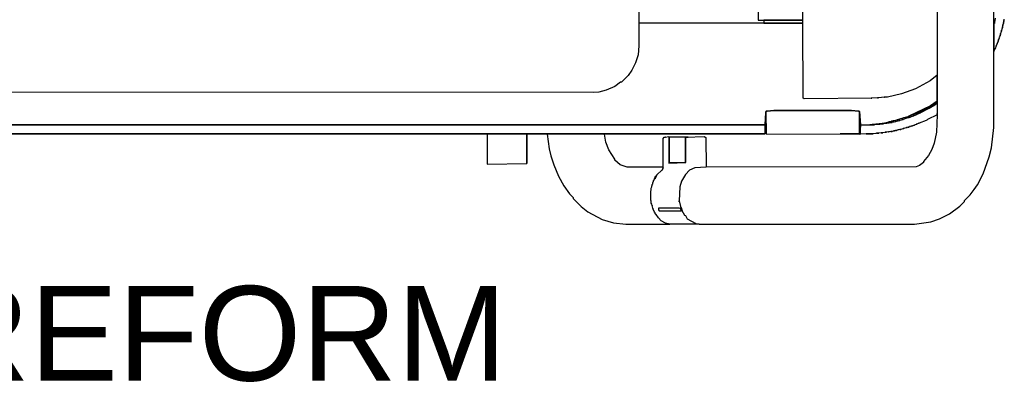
# Model space of a CAD drawing. Header units: metres. Extents: x 0.13 to 2.6, y 2.7 to 3.75.
# Tile 3 of 8: x 1.56 to 2.6, y 2.7 to 3.08. Entities that reach past the tile are written whole.
import ezdxf

# ---------------------------------------------------------------- set-up
doc = ezdxf.new("R2010")
doc.units = ezdxf.units.M
doc.header["$MEASUREMENT"] = 0
doc.layers.add('TG_2D', color=7, linetype='Continuous')
doc.layers.add('TG_Name', color=7, linetype='Continuous')
doc.styles.add('X3G_ENTITY_53A7', font='arial.ttf', dxfattribs={"height": 0.1})

# ---------------------------------------------------------------- blocks, each defined once
blk = doc.blocks.new('d6171c41-fa6d-492e-8d54-38901fdf773a')
at = {"layer": 'TG_2D', "color": 18, "true_color": 0x000000}
for points in [[(1.156570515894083, 0.3438390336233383, -2.220446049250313e-16), (1.156570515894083, -0.329335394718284, -2.220446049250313e-16), (1.156070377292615, -0.3478401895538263, -2.220446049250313e-16), (1.153569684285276, -0.3593431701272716, -2.220446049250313e-16), (1.151068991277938, -0.3658448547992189, -2.220446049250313e-16), (1.147568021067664, -0.3723465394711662, -2.220446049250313e-16), (1.142066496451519, -0.3788482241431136, -2.220446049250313e-16), (1.142066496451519, -0.3798484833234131, -2.220446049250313e-16), (1.138065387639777, -0.3828492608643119, -2.220446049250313e-16), (1.134564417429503, -0.3843496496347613, -2.220446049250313e-16), (0.9125028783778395, -0.384849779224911, -2.220446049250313e-16), (0.9004995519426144, -0.3853499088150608, -2.220446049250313e-16), (0.8949980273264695, -0.3878505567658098, -2.220446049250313e-16), (0.8904967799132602, -0.3923517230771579, -2.220446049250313e-16), (0.8864956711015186, -0.399353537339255, -2.220446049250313e-16), (0.8844951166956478, -0.4053550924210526, -2.220446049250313e-16), (0.88399497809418, -0.4203589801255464, -2.220446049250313e-16), (0.885495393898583, -0.426360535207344, -2.220446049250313e-16), (0.885495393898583, -0.4268606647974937, -2.220446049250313e-16), (0.8859955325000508, -0.4273607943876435, -2.220446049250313e-16), (0.886995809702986, -0.4308617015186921, -2.220446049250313e-16), (0.8874959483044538, -0.4313618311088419, -2.220446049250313e-16), (0.8874959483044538, -0.4318619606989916, -2.220446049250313e-16), (0.8879960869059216, -0.4323620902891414, -2.220446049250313e-16), (0.8894965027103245, -0.4353628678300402, -2.220446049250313e-16), (0.8904967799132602, -0.43586299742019, -2.220446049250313e-16), (0.8924973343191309, -0.4393639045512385, -2.220446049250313e-16), (0.9014998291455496, -0.4443652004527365, -2.220446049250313e-16), (0.9050007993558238, -0.4448653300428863, -2.220446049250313e-16), (1.132563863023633, -0.4448653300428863, -2.220446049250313e-16), (1.150068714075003, -0.4423646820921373, -2.220446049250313e-16), (1.159071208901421, -0.4393639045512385, -2.220446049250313e-16), (1.169574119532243, -0.4338624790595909, -2.220446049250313e-16), (1.180577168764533, -0.4258604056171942, -2.220446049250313e-16), (1.18557855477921, -0.4208591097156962, -2.220446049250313e-16), (1.18557855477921, -0.4198588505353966, -2.220446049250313e-16), (1.191580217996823, -0.4138572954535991, -2.220446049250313e-16), (1.195581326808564, -0.4083558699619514, -2.220446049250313e-16), (1.199082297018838, -0.4033545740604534, -2.220446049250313e-16), (1.205083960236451, -0.3918515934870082, -2.220446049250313e-16), (1.211585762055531, -0.3738469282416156, -2.220446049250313e-16), (1.214086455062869, -0.3643444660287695, -2.220446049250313e-16), (1.216587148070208, -0.3428388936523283, -2.220446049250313e-16), (1.216587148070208, 0.3433389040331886, -2.220446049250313e-16)], [(-0.9750202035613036, -0.3398381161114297, -2.220446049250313e-16), (0.9750202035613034, -0.3398381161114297, -2.220446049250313e-16), (0.9755203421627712, -0.326834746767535, -2.220446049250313e-16), (0.9755203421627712, -0.3263346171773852, -2.220446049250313e-16), (0.976020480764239, -0.3253343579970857, -2.220446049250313e-16), (0.9770207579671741, -0.3253343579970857, -2.220446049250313e-16), (0.984022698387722, -0.3248342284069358, -2.220446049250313e-16), (1.066045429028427, -0.3248342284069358, -2.220446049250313e-16), (1.073547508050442, -0.3253343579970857, -2.220446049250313e-16), (1.07404764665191, -0.3253343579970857, -2.220446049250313e-16), (1.074547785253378, -0.3258344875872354, -2.220446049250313e-16), (1.075548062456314, -0.3398381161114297, -2.220446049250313e-16), (1.082550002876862, -0.3398381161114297, -2.220446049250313e-16), (1.088051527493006, -0.3393379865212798, -2.220446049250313e-16), (1.088551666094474, -0.3393379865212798, -2.220446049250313e-16), (1.098554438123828, -0.3383377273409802, -2.220446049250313e-16), (1.099554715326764, -0.3383377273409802, -2.220446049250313e-16), (1.105556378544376, -0.3368373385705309, -2.220446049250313e-16), (1.106056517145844, -0.3363372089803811, -2.220446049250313e-16), (1.107556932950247, -0.3363372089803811, -2.220446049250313e-16), (1.108557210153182, -0.3358370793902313, -2.220446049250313e-16), (1.109557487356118, -0.3358370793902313, -2.220446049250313e-16), (1.110557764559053, -0.3353369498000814, -2.220446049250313e-16), (1.111057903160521, -0.3353369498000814, -2.220446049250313e-16), (1.112558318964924, -0.3348368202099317, -2.220446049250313e-16), (1.113058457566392, -0.3348368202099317, -2.220446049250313e-16), (1.114558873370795, -0.3343366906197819, -2.220446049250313e-16), (1.115059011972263, -0.3343366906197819, -2.220446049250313e-16), (1.118059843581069, -0.3333364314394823, -2.220446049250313e-16), (1.118559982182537, -0.3333364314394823, -2.220446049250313e-16), (1.119560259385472, -0.3328363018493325, -2.220446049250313e-16), (1.12006039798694, -0.3328363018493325, -2.220446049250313e-16), (1.121560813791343, -0.3323361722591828, -2.220446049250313e-16), (1.12206095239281, -0.3323361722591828, -2.220446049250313e-16), (1.123061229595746, -0.3318360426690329, -2.220446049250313e-16), (1.124061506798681, -0.3318360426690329, -2.220446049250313e-16), (1.124561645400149, -0.3313359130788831, -2.220446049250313e-16), (1.125561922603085, -0.3313359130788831, -2.220446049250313e-16), (1.126062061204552, -0.3308357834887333, -2.220446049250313e-16), (1.12656219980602, -0.3308357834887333, -2.220446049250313e-16), (1.149568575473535, -0.3198329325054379, -2.220446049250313e-16), (1.156570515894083, -0.31483163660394, -2.220446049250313e-16), (1.156570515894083, -0.2873245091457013, -2.220446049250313e-16), (1.149068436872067, -0.2933260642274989, -2.220446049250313e-16), (1.133564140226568, -0.3018282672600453, -2.220446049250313e-16), (1.119060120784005, -0.3073296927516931, -2.220446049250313e-16), (1.104055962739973, -0.3108305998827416, -2.220446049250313e-16), (1.101055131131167, -0.3108305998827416, -2.220446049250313e-16), (1.094553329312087, -0.3113307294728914, -2.220446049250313e-16), (1.087551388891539, -0.3118308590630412, -2.220446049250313e-16), (1.016031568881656, -0.312330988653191, -2.220446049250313e-16), (1.015031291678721, -0.3118308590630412, -2.220446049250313e-16), (1.014531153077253, -0.232310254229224, -2.220446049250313e-16), (0.8414831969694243, -0.232310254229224, -2.220446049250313e-16), (0.8414831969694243, -0.256316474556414, -2.220446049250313e-16), (0.8404829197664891, -0.2658189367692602, -2.220446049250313e-16), (0.8379822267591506, -0.2743211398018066, -2.220446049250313e-16), (0.8339811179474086, -0.2823232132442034, -2.220446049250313e-16), (0.829980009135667, -0.2878246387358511, -2.220446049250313e-16), (0.8229780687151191, -0.2948264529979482, -2.220446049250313e-16), (0.8219777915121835, -0.2948264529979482, -2.220446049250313e-16), (0.8159761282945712, -0.2993276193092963, -2.220446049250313e-16), (0.8069736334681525, -0.3033286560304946, -2.220446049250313e-16), (0.798971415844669, -0.3053291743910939, -2.220446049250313e-16), (0.7934698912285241, -0.3058293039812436, -2.220446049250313e-16), (0.08677404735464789, -0.3053291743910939, -2.220446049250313e-16)], [(1.156570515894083, 0.2738208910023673, -2.220446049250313e-16), (1.156570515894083, -0.2873245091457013, -2.220446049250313e-16), (1.149068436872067, -0.2933260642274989, -2.220446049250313e-16), (1.133564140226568, -0.3018282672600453, -2.220446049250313e-16), (1.119060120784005, -0.3073296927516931, -2.220446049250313e-16), (1.104055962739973, -0.3108305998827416, -2.220446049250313e-16), (1.100554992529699, -0.3108305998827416, -2.220446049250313e-16), (1.101055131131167, -0.3108305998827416, -2.220446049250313e-16), (1.094553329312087, -0.3113307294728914, -2.220446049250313e-16), (1.093553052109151, -0.3113307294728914, -2.220446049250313e-16), (1.094553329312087, -0.3113307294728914, -2.220446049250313e-16), (1.087551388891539, -0.3118308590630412, -2.220446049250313e-16), (1.087051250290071, -0.3118308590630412, -2.220446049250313e-16), (1.087551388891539, -0.3118308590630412, -2.220446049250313e-16), (1.016031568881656, -0.312330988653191, -2.220446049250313e-16), (1.015031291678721, -0.3118308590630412, -2.220446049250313e-16), (1.015031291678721, -0.3113307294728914, -2.220446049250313e-16), (1.015031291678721, -0.3118308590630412, -2.220446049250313e-16), (1.014531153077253, -0.232310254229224, -2.220446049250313e-16), (1.014531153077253, 0.2123049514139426, -2.220446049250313e-16)], [(0.0937759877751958, 0.29132542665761, -2.220446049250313e-16), (0.7984712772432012, 0.2908252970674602, -2.220446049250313e-16), (0.8089741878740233, 0.2883246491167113, -2.220446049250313e-16), (0.8199772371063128, 0.2823230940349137, -2.220446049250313e-16), (0.829980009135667, 0.2733207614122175, -2.220446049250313e-16), (0.829980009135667, 0.2723205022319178, -2.220446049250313e-16), (0.8344812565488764, 0.2663189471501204, -2.220446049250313e-16), (0.8384823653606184, 0.2578167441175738, -2.220446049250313e-16), (0.8404829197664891, 0.2503148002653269, -2.220446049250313e-16), (0.8414831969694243, 0.2408123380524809, -2.220446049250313e-16), (0.8414831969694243, 0.2123049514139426, -2.220446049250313e-16), (0.8414831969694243, -0.256316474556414, -2.220446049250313e-16), (0.8404829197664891, -0.2658189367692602, -2.220446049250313e-16), (0.8379822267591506, -0.2743211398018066, -2.220446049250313e-16), (0.8339811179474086, -0.2823232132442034, -2.220446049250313e-16), (0.829980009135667, -0.2878246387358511, -2.220446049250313e-16), (0.8229780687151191, -0.2948264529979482, -2.220446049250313e-16), (0.8219777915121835, -0.2948264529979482, -2.220446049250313e-16), (0.8159761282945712, -0.2993276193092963, -2.220446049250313e-16), (0.8069736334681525, -0.3033286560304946, -2.220446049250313e-16), (0.798971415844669, -0.3053291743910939, -2.220446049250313e-16), (0.7934698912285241, -0.3058293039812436, -2.220446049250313e-16), (0.08677404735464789, -0.3053291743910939, -2.220446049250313e-16)], [(1.218087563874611, -0.227308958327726, -2.220446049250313e-16), (1.217587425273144, -0.229809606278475, -2.220446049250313e-16), (1.217587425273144, -0.2303097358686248, -2.220446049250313e-16), (1.217587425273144, -0.229809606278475, -2.220446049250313e-16), (1.217087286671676, -0.2318101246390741, -2.220446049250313e-16), (1.217087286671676, -0.2328103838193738, -2.220446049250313e-16), (1.217087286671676, -0.2318101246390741, -2.220446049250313e-16), (1.216587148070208, -0.2318101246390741, -2.220446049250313e-16), (1.216587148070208, -0.2623180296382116, -2.220446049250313e-16), (1.218087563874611, -0.2593172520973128, -2.220446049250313e-16), (1.218587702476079, -0.258817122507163, -2.220446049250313e-16), (1.219087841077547, -0.2568166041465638, -2.220446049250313e-16), (1.219087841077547, -0.256316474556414, -2.220446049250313e-16), (1.219087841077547, -0.2568166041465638, -2.220446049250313e-16), (1.220088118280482, -0.2543159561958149, -2.220446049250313e-16), (1.220088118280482, -0.2538158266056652, -2.220446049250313e-16), (1.220088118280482, -0.2543159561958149, -2.220446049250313e-16), (1.221088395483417, -0.2518153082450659, -2.220446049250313e-16), (1.221088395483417, -0.2513151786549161, -2.220446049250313e-16), (1.221088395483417, -0.2518153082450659, -2.220446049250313e-16), (1.221588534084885, -0.2503149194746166, -2.220446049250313e-16), (1.221588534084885, -0.2498147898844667, -2.220446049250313e-16), (1.221588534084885, -0.2503149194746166, -2.220446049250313e-16), (1.222088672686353, -0.2488145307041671, -2.220446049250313e-16), (1.222088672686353, -0.2483144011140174, -2.220446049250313e-16), (1.222088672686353, -0.2488145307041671, -2.220446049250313e-16), (1.222588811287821, -0.2473141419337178, -2.220446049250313e-16), (1.222588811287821, -0.246814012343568, -2.220446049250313e-16), (1.222588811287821, -0.2473141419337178, -2.220446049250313e-16), (1.223088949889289, -0.2458137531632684, -2.220446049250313e-16), (1.223088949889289, -0.2453136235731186, -2.220446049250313e-16), (1.223088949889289, -0.2458137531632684, -2.220446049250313e-16), (1.223589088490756, -0.244313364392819, -2.220446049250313e-16), (1.223589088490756, -0.2433131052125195, -2.220446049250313e-16), (1.223589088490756, -0.244313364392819, -2.220446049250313e-16), (1.224589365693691, -0.2408124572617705, -2.220446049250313e-16), (1.224589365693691, -0.2398121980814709, -2.220446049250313e-16), (1.224589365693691, -0.2408124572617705, -2.220446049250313e-16), (1.225589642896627, -0.2373115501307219, -2.220446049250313e-16), (1.225589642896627, -0.2363112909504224, -2.220446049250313e-16), (1.225589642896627, -0.2373115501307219, -2.220446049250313e-16), (1.226089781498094, -0.2348109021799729, -2.220446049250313e-16), (1.226089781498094, -0.2343107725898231, -2.220446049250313e-16), (1.226089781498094, -0.2348109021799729, -2.220446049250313e-16), (1.226589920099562, -0.2328103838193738, -2.220446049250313e-16), (1.226589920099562, -0.2318101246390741, -2.220446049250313e-16), (1.226589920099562, -0.2328103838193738, -2.220446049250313e-16), (1.22709005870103, -0.2308098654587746, -2.220446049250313e-16), (1.22709005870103, -0.229809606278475, -2.220446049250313e-16), (1.22709005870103, -0.2308098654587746, -2.220446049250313e-16), (1.227590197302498, -0.2283092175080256, -2.220446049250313e-16)], [(0.9675181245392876, -0.1402864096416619, -2.220446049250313e-16), (0.9675181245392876, -0.2293094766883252, -2.220446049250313e-16), (1.014531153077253, -0.2293094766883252, -2.220446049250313e-16), (1.014531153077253, 0.2088040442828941, -2.220446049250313e-16)]]:
    blk.add_polyline3d(points, dxfattribs=at)
for points in [[(0.9735197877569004, -0.2293094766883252, -2.220446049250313e-16), (0.9735197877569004, -0.232310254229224, -2.220446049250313e-16), (1.014531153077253, -0.232310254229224, -2.220446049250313e-16), (1.014531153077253, -0.2293094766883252, -2.220446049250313e-16)], [(1.076048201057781, -0.3493405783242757, -2.220446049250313e-16), (1.075548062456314, -0.3493405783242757, -2.220446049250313e-16), (1.075548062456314, -0.3398381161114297, -2.220446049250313e-16), (1.090552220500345, -0.3398381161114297, -2.220446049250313e-16), (1.088051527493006, -0.3398381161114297, -2.220446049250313e-16), (1.088051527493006, -0.3393379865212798, -2.220446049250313e-16), (1.09605374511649, -0.3393379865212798, -2.220446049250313e-16), (1.094553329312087, -0.3393379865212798, -2.220446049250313e-16), (1.098554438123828, -0.33883785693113, -2.220446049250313e-16), (1.100054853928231, -0.33883785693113, -2.220446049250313e-16), (1.098554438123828, -0.33883785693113, -2.220446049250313e-16), (1.098554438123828, -0.3383377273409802, -2.220446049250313e-16), (1.103555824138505, -0.3383377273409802, -2.220446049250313e-16), (1.10255554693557, -0.3383377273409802, -2.220446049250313e-16), (1.105056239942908, -0.3378375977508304, -2.220446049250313e-16), (1.106056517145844, -0.3378375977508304, -2.220446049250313e-16), (1.105056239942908, -0.3378375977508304, -2.220446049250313e-16), (1.108057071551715, -0.3373374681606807, -2.220446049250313e-16), (1.10905734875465, -0.3373374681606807, -2.220446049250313e-16), (1.108057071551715, -0.3373374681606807, -2.220446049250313e-16), (1.110057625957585, -0.3368373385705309, -2.220446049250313e-16), (1.111057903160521, -0.3368373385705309, -2.220446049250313e-16), (1.110057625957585, -0.3368373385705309, -2.220446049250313e-16), (1.112558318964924, -0.3363372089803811, -2.220446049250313e-16), (1.113058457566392, -0.3363372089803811, -2.220446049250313e-16), (1.112558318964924, -0.3363372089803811, -2.220446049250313e-16), (1.114558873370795, -0.3358370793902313, -2.220446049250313e-16), (1.11555915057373, -0.3358370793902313, -2.220446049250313e-16), (1.114558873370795, -0.3358370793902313, -2.220446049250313e-16), (1.116559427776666, -0.3353369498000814, -2.220446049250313e-16), (1.117059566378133, -0.3353369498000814, -2.220446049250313e-16), (1.116559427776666, -0.3353369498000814, -2.220446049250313e-16), (1.12006039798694, -0.3343366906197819, -2.220446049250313e-16), (1.120560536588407, -0.3343366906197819, -2.220446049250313e-16), (1.12006039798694, -0.3343366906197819, -2.220446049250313e-16), (1.126062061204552, -0.3323361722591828, -2.220446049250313e-16), (1.127062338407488, -0.3323361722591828, -2.220446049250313e-16), (1.126062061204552, -0.3323361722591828, -2.220446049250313e-16), (1.127562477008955, -0.3318360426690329, -2.220446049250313e-16), (1.128562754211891, -0.3318360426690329, -2.220446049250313e-16), (1.127562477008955, -0.3318360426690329, -2.220446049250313e-16), (1.131563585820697, -0.3303356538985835, -2.220446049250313e-16), (1.132063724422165, -0.3303356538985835, -2.220446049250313e-16), (1.131563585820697, -0.3303356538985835, -2.220446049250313e-16), (1.134064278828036, -0.329335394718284, -2.220446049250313e-16), (1.134564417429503, -0.329335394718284, -2.220446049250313e-16), (1.134064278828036, -0.329335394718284, -2.220446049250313e-16), (1.138565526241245, -0.3273348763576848, -2.220446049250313e-16), (1.139065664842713, -0.3273348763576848, -2.220446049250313e-16), (1.138565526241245, -0.3273348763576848, -2.220446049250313e-16), (1.148068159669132, -0.3223335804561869, -2.220446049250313e-16), (1.147568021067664, -0.3228337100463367, -2.220446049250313e-16), (1.148068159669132, -0.3223335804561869, -2.220446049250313e-16), (1.154069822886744, -0.3188326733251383, -2.220446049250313e-16), (1.153569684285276, -0.3193328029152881, -2.220446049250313e-16), (1.154069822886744, -0.3188326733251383, -2.220446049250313e-16), (1.156570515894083, -0.3173322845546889, -2.220446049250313e-16), (1.156570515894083, -0.3178324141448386, -2.220446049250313e-16), (1.156070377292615, -0.3178324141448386, -2.220446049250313e-16), (1.156570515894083, -0.3178324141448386, -2.220446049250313e-16), (1.156570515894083, -0.3288352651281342, -2.220446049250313e-16), (1.156070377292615, -0.3288352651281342, -2.220446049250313e-16), (1.156570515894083, -0.3288352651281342, -2.220446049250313e-16), (1.156570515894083, -0.329335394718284, -2.220446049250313e-16), (1.146567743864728, -0.3343366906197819, -2.220446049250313e-16), (1.146067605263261, -0.3348368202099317, -2.220446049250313e-16), (1.145567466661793, -0.3348368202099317, -2.220446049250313e-16), (1.145067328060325, -0.3353369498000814, -2.220446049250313e-16), (1.13756524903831, -0.3383377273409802, -2.220446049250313e-16), (1.137065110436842, -0.3383377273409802, -2.220446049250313e-16), (1.13756524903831, -0.3383377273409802, -2.220446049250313e-16), (1.135064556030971, -0.3393379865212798, -2.220446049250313e-16), (1.134564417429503, -0.3393379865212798, -2.220446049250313e-16), (1.135064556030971, -0.3393379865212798, -2.220446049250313e-16), (1.132563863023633, -0.3403382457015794, -2.220446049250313e-16), (1.132063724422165, -0.3403382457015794, -2.220446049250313e-16), (1.132563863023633, -0.3403382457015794, -2.220446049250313e-16), (1.13106344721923, -0.3408383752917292, -2.220446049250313e-16), (1.130563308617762, -0.3408383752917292, -2.220446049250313e-16), (1.13106344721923, -0.3408383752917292, -2.220446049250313e-16), (1.129563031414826, -0.341338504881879, -2.220446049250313e-16), (1.129062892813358, -0.341338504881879, -2.220446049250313e-16), (1.129563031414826, -0.341338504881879, -2.220446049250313e-16), (1.128062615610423, -0.3418386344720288, -2.220446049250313e-16), (1.127562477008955, -0.3418386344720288, -2.220446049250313e-16), (1.128062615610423, -0.3418386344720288, -2.220446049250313e-16), (1.12656219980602, -0.3423387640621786, -2.220446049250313e-16), (1.126062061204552, -0.3423387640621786, -2.220446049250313e-16), (1.12656219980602, -0.3423387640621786, -2.220446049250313e-16), (1.125061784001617, -0.3428388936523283, -2.220446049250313e-16), (1.124061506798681, -0.3428388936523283, -2.220446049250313e-16), (1.125061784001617, -0.3428388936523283, -2.220446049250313e-16), (1.121560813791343, -0.343839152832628, -2.220446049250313e-16), (1.120560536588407, -0.343839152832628, -2.220446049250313e-16), (1.121560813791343, -0.343839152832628, -2.220446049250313e-16), (1.118059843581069, -0.3448394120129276, -2.220446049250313e-16), (1.117059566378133, -0.3448394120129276, -2.220446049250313e-16), (1.118059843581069, -0.3448394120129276, -2.220446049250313e-16), (1.11555915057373, -0.3453395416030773, -2.220446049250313e-16), (1.115059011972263, -0.3453395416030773, -2.220446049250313e-16), (1.11555915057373, -0.3453395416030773, -2.220446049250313e-16), (1.11355859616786, -0.3458396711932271, -2.220446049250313e-16), (1.112558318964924, -0.3458396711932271, -2.220446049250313e-16), (1.11355859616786, -0.3458396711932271, -2.220446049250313e-16), (1.111558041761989, -0.3463398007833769, -2.220446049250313e-16), (1.110557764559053, -0.3463398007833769, -2.220446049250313e-16), (1.111558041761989, -0.3463398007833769, -2.220446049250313e-16), (1.10905734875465, -0.3468399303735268, -2.220446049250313e-16), (1.107556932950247, -0.3468399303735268, -2.220446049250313e-16), (1.10905734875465, -0.3468399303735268, -2.220446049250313e-16), (1.106056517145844, -0.3473400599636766, -2.220446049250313e-16), (1.105056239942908, -0.3473400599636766, -2.220446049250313e-16), (1.106056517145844, -0.3473400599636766, -2.220446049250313e-16), (1.103055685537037, -0.3478401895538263, -2.220446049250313e-16), (1.101555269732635, -0.3478401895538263, -2.220446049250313e-16), (1.103055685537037, -0.3478401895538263, -2.220446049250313e-16), (1.099054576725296, -0.3483403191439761, -2.220446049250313e-16), (1.097554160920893, -0.3483403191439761, -2.220446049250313e-16), (1.099054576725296, -0.3483403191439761, -2.220446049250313e-16), (1.095053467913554, -0.3488404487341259, -2.220446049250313e-16), (1.092552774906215, -0.3488404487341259, -2.220446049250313e-16), (1.095053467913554, -0.3488404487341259, -2.220446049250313e-16), (1.088551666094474, -0.3493405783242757, -2.220446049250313e-16), (1.081549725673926, -0.3493405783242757, -2.220446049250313e-16), (1.088551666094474, -0.3493405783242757, -2.220446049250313e-16), (1.088551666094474, -0.3498407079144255, -2.220446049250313e-16), (1.075548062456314, -0.3493405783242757, -2.220446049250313e-16)], [(1.12656219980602, -0.3308357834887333, -2.220446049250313e-16), (1.138565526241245, -0.3263346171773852, -2.220446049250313e-16), (1.15056885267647, -0.3203330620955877, -2.220446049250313e-16), (1.156570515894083, -0.3163320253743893, -2.220446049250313e-16), (1.156570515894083, -0.31483163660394, -2.220446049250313e-16), (1.149568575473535, -0.3198329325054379, -2.220446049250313e-16)], [(1.054042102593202, -0.3493405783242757, -2.220446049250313e-16), (1.074547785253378, -0.3493405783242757, -2.220446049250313e-16), (1.074547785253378, -0.3258344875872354, -2.220446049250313e-16), (1.07404764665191, -0.3253343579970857, -2.220446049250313e-16), (1.073547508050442, -0.3253343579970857, -2.220446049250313e-16), (1.066045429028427, -0.3248342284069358, -2.220446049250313e-16), (0.984022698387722, -0.3248342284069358, -2.220446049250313e-16), (0.9770207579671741, -0.3253343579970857, -2.220446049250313e-16), (0.976020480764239, -0.3253343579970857, -2.220446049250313e-16), (0.9755203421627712, -0.3263346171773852, -2.220446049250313e-16), (0.976020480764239, -0.3263346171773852, -2.220446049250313e-16), (0.9755203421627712, -0.3263346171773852, -2.220446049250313e-16), (0.9755203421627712, -0.326834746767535, -2.220446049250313e-16), (0.976020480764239, -0.3493405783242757, -2.220446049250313e-16), (0.976020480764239, -0.3488404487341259, -2.220446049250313e-16), (0.976020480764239, -0.3493405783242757, -2.220446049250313e-16), (0.9765206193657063, -0.3493405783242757, -2.220446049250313e-16), (0.976020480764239, -0.3493405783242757, -2.220446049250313e-16), (1.07404764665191, -0.3498407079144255, -2.220446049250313e-16), (1.07404764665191, -0.3493405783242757, -2.220446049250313e-16)], [(-0.1137815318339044, -0.3493405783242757, -2.220446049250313e-16), (0.9750202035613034, -0.3493405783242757, -2.220446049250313e-16), (0.9750202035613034, -0.3398381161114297, -2.220446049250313e-16), (-0.974520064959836, -0.3398381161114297, -2.220446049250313e-16), (-0.974520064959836, -0.3403382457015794, -2.220446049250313e-16), (-0.9750202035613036, -0.3403382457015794, -2.220446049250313e-16), (-0.974520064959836, -0.3493405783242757, -2.220446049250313e-16), (-0.974520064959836, -0.3488404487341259, -2.220446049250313e-16), (-0.974520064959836, -0.3493405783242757, -2.220446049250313e-16), (0.8049730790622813, -0.3498407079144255, -2.220446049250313e-16), (0.9750202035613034, -0.3493405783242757, -2.220446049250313e-16)], [(1.075548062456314, -0.3493405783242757, -2.220446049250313e-16), (1.075548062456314, -0.3403382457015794, -2.220446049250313e-16), (1.075047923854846, -0.3493405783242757, -2.220446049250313e-16)], [(0.680938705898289, -0.3498407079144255, -2.220446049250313e-16), (0.680938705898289, -0.3813488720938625, -2.220446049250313e-16), (0.7229503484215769, -0.3808487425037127, -2.220446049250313e-16), (0.7229503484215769, -0.3498407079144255, -2.220446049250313e-16)], [(0.7229503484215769, -0.3498407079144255, -2.220446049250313e-16), (0.7229503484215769, -0.3808487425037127, -2.220446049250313e-16), (0.7234504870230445, -0.3498407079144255, -2.220446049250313e-16)], [(0.7444563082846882, -0.3498407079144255, -2.220446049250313e-16), (0.7464568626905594, -0.3653447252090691, -2.220446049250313e-16), (0.7484574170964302, -0.372846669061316, -2.220446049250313e-16), (0.7514582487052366, -0.382349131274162, -2.220446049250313e-16), (0.7564596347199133, -0.3943522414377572, -2.220446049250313e-16), (0.7619611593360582, -0.4043548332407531, -2.220446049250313e-16), (0.767962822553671, -0.4128570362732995, -2.220446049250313e-16), (0.7719639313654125, -0.4168580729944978, -2.220446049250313e-16), (0.7719639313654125, -0.4178583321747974, -2.220446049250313e-16), (0.7804662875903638, -0.426360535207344, -2.220446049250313e-16), (0.7874682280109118, -0.4318619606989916, -2.220446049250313e-16), (0.8024723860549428, -0.4398640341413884, -2.220446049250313e-16), (0.8144757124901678, -0.443364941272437, -2.220446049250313e-16), (0.8274793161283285, -0.4448653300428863, -2.220446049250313e-16), (0.8739922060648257, -0.4448653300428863, -2.220446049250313e-16), (0.8694909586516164, -0.4438650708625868, -2.220446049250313e-16), (0.8649897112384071, -0.4413644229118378, -2.220446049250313e-16), (0.8619888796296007, -0.438363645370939, -2.220446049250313e-16), (0.8594881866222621, -0.4348627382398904, -2.220446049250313e-16), (0.8589880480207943, -0.4343626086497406, -2.220446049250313e-16), (0.8589880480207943, -0.4338624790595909, -2.220446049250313e-16), (0.8584879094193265, -0.4333623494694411, -2.220446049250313e-16), (0.8579877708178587, -0.4323620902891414, -2.220446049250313e-16), (0.8569874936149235, -0.4298614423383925, -2.220446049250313e-16), (0.8564873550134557, -0.4293613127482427, -2.220446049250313e-16), (0.8564873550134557, -0.4288611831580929, -2.220446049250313e-16), (0.8559872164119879, -0.4283610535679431, -2.220446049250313e-16), (0.8559872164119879, -0.4278609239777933, -2.220446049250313e-16), (0.8554870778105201, -0.4253602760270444, -2.220446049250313e-16), (0.8549869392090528, -0.423859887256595, -2.220446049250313e-16), (0.854486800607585, -0.4228596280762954, -2.220446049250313e-16), (0.854486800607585, -0.4203589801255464, -2.220446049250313e-16), (0.8539866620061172, -0.4198588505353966, -2.220446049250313e-16), (0.8539866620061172, -0.4098562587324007, -2.220446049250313e-16), (0.854486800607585, -0.4088559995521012, -2.220446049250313e-16), (0.854486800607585, -0.4068554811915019, -2.220446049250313e-16), (0.8549869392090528, -0.4053550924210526, -2.220446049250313e-16), (0.8549869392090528, -0.4048549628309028, -2.220446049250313e-16), (0.8554870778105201, -0.4038547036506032, -2.220446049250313e-16), (0.8554870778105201, -0.4028544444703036, -2.220446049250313e-16), (0.8559872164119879, -0.4023543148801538, -2.220446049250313e-16), (0.8559872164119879, -0.4013540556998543, -2.220446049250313e-16), (0.8569874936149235, -0.399353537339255, -2.220446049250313e-16), (0.8569874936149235, -0.3988534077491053, -2.220446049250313e-16), (0.8574876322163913, -0.3983532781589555, -2.220446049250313e-16), (0.8574876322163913, -0.3978531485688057, -2.220446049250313e-16), (0.8579877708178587, -0.3973530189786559, -2.220446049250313e-16), (0.8579877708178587, -0.3968528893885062, -2.220446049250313e-16), (0.8589880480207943, -0.3943522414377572, -2.220446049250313e-16), (0.8604884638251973, -0.3933519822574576, -2.220446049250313e-16), (0.8604884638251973, -0.3928518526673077, -2.220446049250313e-16), (0.8654898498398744, -0.3878505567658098, -2.220446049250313e-16), (0.86649012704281, -0.38735042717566, -2.220446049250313e-16), (0.8669902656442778, -0.3853499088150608, -2.220446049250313e-16), (0.8669902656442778, -0.384849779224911, -2.220446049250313e-16), (0.8289797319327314, -0.384849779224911, -2.220446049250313e-16), (0.8214776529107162, -0.382349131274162, -2.220446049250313e-16), (0.8159761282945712, -0.3773478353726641, -2.220446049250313e-16), (0.8159761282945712, -0.3763475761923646, -2.220446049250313e-16), (0.8094743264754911, -0.3663449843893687, -2.220446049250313e-16), (0.8064734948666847, -0.358342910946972, -2.220446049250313e-16), (0.8049730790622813, -0.3498407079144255, -2.220446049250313e-16)], [(0.8584879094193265, -0.4328622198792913, -2.220446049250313e-16), (0.8579877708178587, -0.4323620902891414, -2.220446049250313e-16), (0.8569874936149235, -0.4298614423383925, -2.220446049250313e-16), (0.8564873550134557, -0.4293613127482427, -2.220446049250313e-16), (0.8564873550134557, -0.4283610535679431, -2.220446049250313e-16), (0.8559872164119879, -0.4278609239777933, -2.220446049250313e-16), (0.8554870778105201, -0.4253602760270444, -2.220446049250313e-16), (0.8554870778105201, -0.4248601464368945, -2.220446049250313e-16), (0.8554870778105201, -0.4253602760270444, -2.220446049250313e-16), (0.8549869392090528, -0.423859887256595, -2.220446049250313e-16), (0.854486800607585, -0.4228596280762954, -2.220446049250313e-16), (0.854486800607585, -0.4203589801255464, -2.220446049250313e-16), (0.8539866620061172, -0.4198588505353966, -2.220446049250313e-16), (0.8539866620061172, -0.4098562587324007, -2.220446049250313e-16), (0.854486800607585, -0.4088559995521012, -2.220446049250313e-16), (0.854486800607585, -0.4068554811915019, -2.220446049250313e-16), (0.8549869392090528, -0.4053550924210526, -2.220446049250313e-16), (0.8549869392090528, -0.4048549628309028, -2.220446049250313e-16), (0.8554870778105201, -0.4038547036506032, -2.220446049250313e-16), (0.8554870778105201, -0.4028544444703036, -2.220446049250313e-16), (0.8559872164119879, -0.4023543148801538, -2.220446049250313e-16), (0.8559872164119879, -0.4013540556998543, -2.220446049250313e-16), (0.8569874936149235, -0.399353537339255, -2.220446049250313e-16), (0.8569874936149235, -0.3988534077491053, -2.220446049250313e-16), (0.8574876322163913, -0.3983532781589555, -2.220446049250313e-16), (0.8574876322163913, -0.3978531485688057, -2.220446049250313e-16), (0.8579877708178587, -0.3973530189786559, -2.220446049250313e-16), (0.8579877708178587, -0.3968528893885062, -2.220446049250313e-16), (0.8589880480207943, -0.3963527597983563, -2.220446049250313e-16), (0.8604884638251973, -0.3933519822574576, -2.220446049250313e-16), (0.8604884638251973, -0.3928518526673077, -2.220446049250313e-16), (0.8654898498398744, -0.3878505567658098, -2.220446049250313e-16), (0.86649012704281, -0.38735042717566, -2.220446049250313e-16), (0.8669902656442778, -0.3853499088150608, -2.220446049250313e-16), (0.8669902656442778, -0.3858500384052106, -2.220446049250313e-16), (0.8669902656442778, -0.3543418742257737, -2.220446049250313e-16), (0.867990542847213, -0.3528414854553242, -2.220446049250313e-16), (0.8694909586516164, -0.3528414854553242, -2.220446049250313e-16), (0.8689908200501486, -0.3528414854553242, -2.220446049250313e-16), (0.8729919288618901, -0.3523413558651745, -2.220446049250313e-16), (0.8729919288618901, -0.3803486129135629, -2.220446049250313e-16), (0.890996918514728, -0.3798484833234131, -2.220446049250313e-16), (0.890996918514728, -0.3528414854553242, -2.220446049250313e-16), (0.8934976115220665, -0.3528414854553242, -2.220446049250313e-16), (0.890996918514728, -0.3528414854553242, -2.220446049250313e-16), (0.9105023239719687, -0.3523413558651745, -2.220446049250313e-16), (0.9120027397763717, -0.353341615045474, -2.220446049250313e-16), (0.9125028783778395, -0.384849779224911, -2.220446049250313e-16), (0.9004995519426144, -0.3853499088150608, -2.220446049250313e-16), (0.8949980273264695, -0.3878505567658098, -2.220446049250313e-16), (0.8904967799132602, -0.3923517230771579, -2.220446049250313e-16), (0.8864956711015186, -0.399353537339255, -2.220446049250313e-16), (0.8844951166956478, -0.4053550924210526, -2.220446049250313e-16), (0.88399497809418, -0.4203589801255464, -2.220446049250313e-16), (0.88399497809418, -0.421359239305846, -2.220446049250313e-16), (0.88399497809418, -0.4203589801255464, -2.220446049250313e-16), (0.885495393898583, -0.426360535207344, -2.220446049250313e-16), (0.8849952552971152, -0.426360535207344, -2.220446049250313e-16), (0.885495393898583, -0.426360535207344, -2.220446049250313e-16), (0.885495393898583, -0.4268606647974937, -2.220446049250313e-16), (0.8859955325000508, -0.4273607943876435, -2.220446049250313e-16), (0.886995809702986, -0.4308617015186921, -2.220446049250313e-16), (0.8874959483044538, -0.4313618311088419, -2.220446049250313e-16), (0.8874959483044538, -0.4318619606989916, -2.220446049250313e-16), (0.8879960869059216, -0.4323620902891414, -2.220446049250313e-16), (0.8874959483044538, -0.4323620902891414, -2.220446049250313e-16), (0.8879960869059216, -0.4323620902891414, -2.220446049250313e-16), (0.8894965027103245, -0.4353628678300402, -2.220446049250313e-16), (0.8904967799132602, -0.43586299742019, -2.220446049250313e-16), (0.8924973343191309, -0.4393639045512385, -2.220446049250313e-16), (0.9014998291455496, -0.4443652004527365, -2.220446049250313e-16), (0.9009996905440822, -0.4443652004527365, -2.220446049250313e-16), (0.9014998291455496, -0.4443652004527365, -2.220446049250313e-16), (0.9050007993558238, -0.4448653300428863, -2.220446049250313e-16), (0.8739922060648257, -0.4448653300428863, -2.220446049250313e-16), (0.8694909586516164, -0.4438650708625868, -2.220446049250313e-16), (0.8649897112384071, -0.4413644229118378, -2.220446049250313e-16), (0.8619888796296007, -0.438363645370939, -2.220446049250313e-16), (0.8594881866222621, -0.4348627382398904, -2.220446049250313e-16), (0.8589880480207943, -0.4343626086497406, -2.220446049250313e-16), (0.8589880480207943, -0.4338624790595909, -2.220446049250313e-16), (0.8584879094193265, -0.4333623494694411, -2.220446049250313e-16), (0.8579877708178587, -0.4323620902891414, -2.220446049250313e-16)], [(0.8904967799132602, -0.3798484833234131, -2.220446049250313e-16), (0.8904967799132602, -0.3528414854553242, -2.220446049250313e-16), (0.873492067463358, -0.3528414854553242, -2.220446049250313e-16), (0.873492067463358, -0.3798484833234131, -2.220446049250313e-16)], [(0.8904967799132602, -0.3528414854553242, -2.220446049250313e-16), (0.8904967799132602, -0.3798484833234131, -2.220446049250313e-16), (0.890996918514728, -0.3798484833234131, -2.220446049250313e-16), (0.890996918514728, -0.3528414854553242, -2.220446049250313e-16)], [(0.8619888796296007, -0.4278609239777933, -2.220446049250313e-16), (0.8619888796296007, -0.4298614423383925, -2.220446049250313e-16), (0.8629891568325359, -0.4308617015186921, -2.220446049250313e-16), (0.8864956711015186, -0.4308617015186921, -2.220446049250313e-16), (0.885495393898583, -0.4283610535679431, -2.220446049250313e-16), (0.88399497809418, -0.4278609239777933, -2.220446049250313e-16)]]:
    blk.add_polyline3d(points, close=True, dxfattribs=at)
blk = doc.blocks.new('2c51bda3-fb89-47d9-85f2-1b4b4cd95388')
at = {"layer": 'TG_2D'}
blk.add_blockref('d6171c41-fa6d-492e-8d54-38901fdf773a', (0, 0.08441531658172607), dxfattribs=at)
at = {"layer": 'TG_Name', "insert": (-0.07403685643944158, -0.4258805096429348, 0.007826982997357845), "char_height": 0.1, "attachment_point": 2, "style": 'X3G_ENTITY_53A7'}
blk.add_mtext('TECHNOGYM REFORM', dxfattribs=at)

msp = doc.modelspace()

# ---------------------------------------------------------------- block references
msp.add_blockref('2c51bda3-fb89-47d9-85f2-1b4b4cd95388', (1.369140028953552, 3.225027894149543, -0.007826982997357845))

doc.saveas('drawing.dxf')
